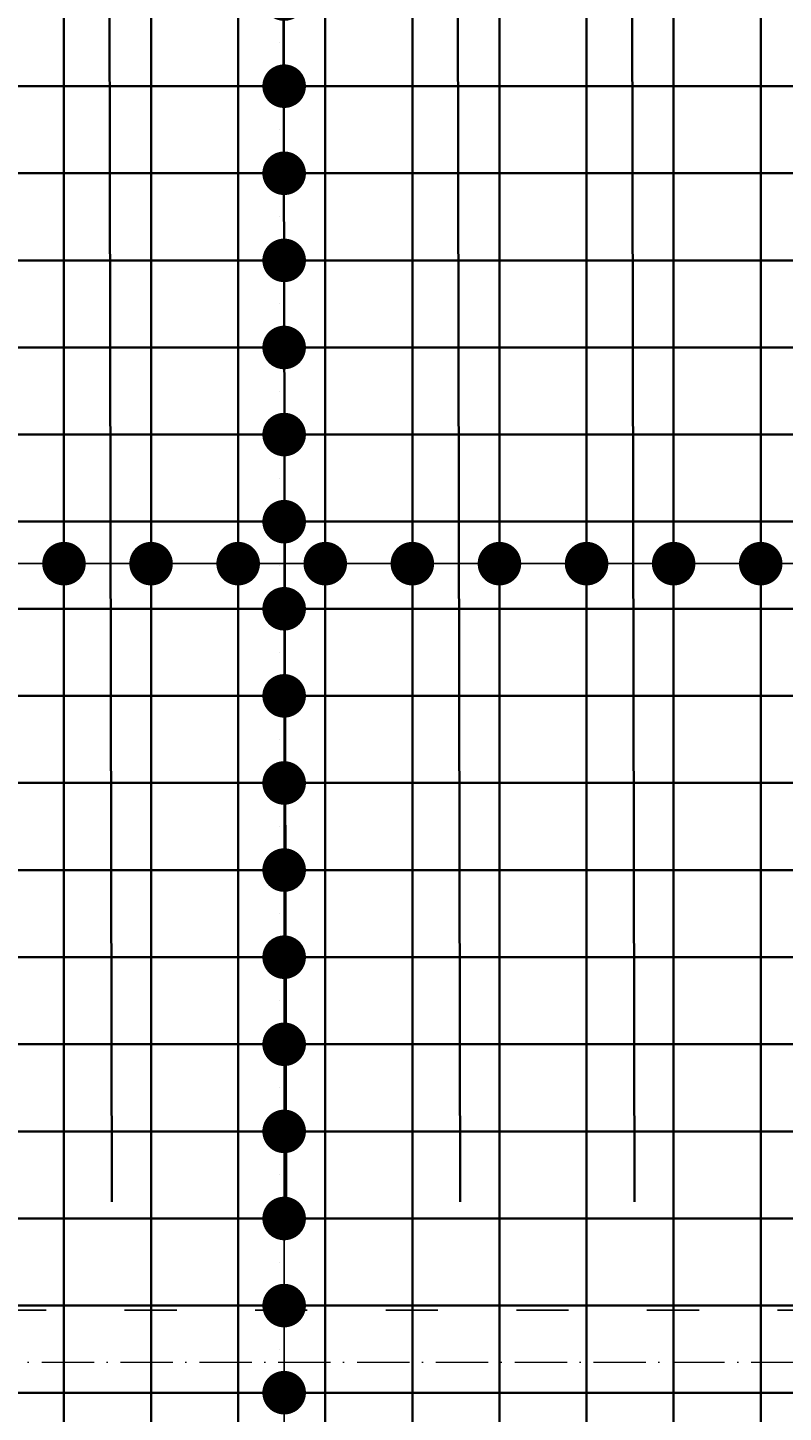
# Model space of a CAD drawing. Header units: millimetres. Extents: x 295948 to 312016, y 6878 to 18016.
# Tile 153 of 252: x 303984 to 304158, y 16273 to 16591. Entities that reach past the tile are written whole.
import ezdxf

# ---------------------------------------------------------------- set-up
doc = ezdxf.new("R2010")
doc.units = ezdxf.units.MM
doc.linetypes.add('ACAD_ISO03W100', pattern=[30, 12, -18])
doc.linetypes.add('ACAD_ISO10W100', pattern=[18, 12, -3, 0, -3])
for name, color, linetype, lineweight in [('konstrukcja wymiary', 1, 'Continuous', 13), ('osie', 5, 'ACAD_ISO10W100', 13), ('zbrojenie płyty', 141, 'Continuous', 35)]:
    doc.layers.add(name, color=color, linetype=linetype, lineweight=lineweight)
doc.layers.add('przerywane', color=6, linetype='ACAD_ISO03W100')
doc.styles.get("Standard").update_dxf_attribs({"font": 'romand.shx', "oblique": 10})
doc.dimstyles.new('kropki', dxfattribs={"dimtxt": 0.001, "dimasz": 10, "dimexe": 1.25, "dimexo": 0.625, "dimgap": 1, "dimtad": 1, "dimtxsty": 'Standard', "dimblk": 'DOT', "dimcen": 2.5, "dimadec": 0, "dimazin": 0, "dimtfac": 1, "dimtmove": 0, "dimatfit": 3, "dimfxl": 1, "dimfxlon": 1, "dimarcsym": 0})

# ---------------------------------------------------------------- blocks, each defined once
blk = doc.blocks.new('_Dot')
at = {"color": 0, "linetype": 'ByBlock', "lineweight": -2}
blk.add_line((-0.5, 0), (-1, 0), dxfattribs=at)
at = {"color": 0, "linetype": 'ByBlock', "const_width": 0.5}
blk.add_lwpolyline([(-0.25, 0, 1), (0.25, 0, 1)], format="xyb", close=True, dxfattribs=at)
blk = doc.blocks.new('*D2377')
at = {"layer": 'Defpoints', "color": 0, "transparency": 16777216}
for p in [(304052.56, 16617.24), (304043.12, 16597.24), (304052.56, 16597.24)]:
    blk.add_point(p, dxfattribs=at)
at = {"layer": 'konstrukcja wymiary', "color": 0, "lineweight": -2, "transparency": 16777216}
for p, q in [((304043.12, 16627.24), (304043.12, 16637.24)), ((304044.12, 16617.24), (304041.87, 16617.24)), ((304043.12, 16617.24), (304043.12, 16597.24)), ((304044.12, 16597.24), (304041.87, 16597.24)), ((304043.12, 16587.24), (304043.12, 16577.24))]:
    blk.add_line(p, q, dxfattribs=at)
at = {"layer": 'konstrukcja wymiary', "color": 0, "lineweight": -2, "transparency": 16777216, "xscale": 10, "yscale": 10, "zscale": 10}
for p, rotation in [((304043.12, 16617.24), 270), ((304043.12, 16597.24), 90)]:
    blk.add_blockref('_Dot', p, dxfattribs=dict(at, rotation=rotation))
at = {"layer": 'konstrukcja wymiary', "color": 0, "transparency": 16777216, "insert": (304042.12, 16607.24), "char_height": 0.001, "attachment_point": 5, "rotation": 90}
blk.add_mtext('20', dxfattribs=at)
blk = doc.blocks.new('*D2378')
at = {"layer": 'Defpoints', "color": 0, "transparency": 16777216}
for p in [(304052.56, 16597.24), (304043.12, 16577.24), (304052.56, 16577.24)]:
    blk.add_point(p, dxfattribs=at)
at = {"layer": 'konstrukcja wymiary', "color": 0, "lineweight": -2, "transparency": 16777216}
for p, q in [((304043.12, 16607.24), (304043.12, 16617.24)), ((304044.12, 16597.24), (304041.87, 16597.24)), ((304043.12, 16597.24), (304043.12, 16577.24)), ((304044.12, 16577.24), (304041.87, 16577.24)), ((304043.12, 16567.24), (304043.12, 16557.24))]:
    blk.add_line(p, q, dxfattribs=at)
at = {"layer": 'konstrukcja wymiary', "color": 0, "lineweight": -2, "transparency": 16777216, "xscale": 10, "yscale": 10, "zscale": 10}
for p, rotation in [((304043.12, 16597.24), 270), ((304043.12, 16577.24), 90)]:
    blk.add_blockref('_Dot', p, dxfattribs=dict(at, rotation=rotation))
at = {"layer": 'konstrukcja wymiary', "color": 0, "transparency": 16777216, "insert": (304042.12, 16587.24), "char_height": 0.001, "attachment_point": 5, "rotation": 90}
blk.add_mtext('20', dxfattribs=at)
blk = doc.blocks.new('*D2379')
at = {"layer": 'Defpoints', "color": 0, "transparency": 16777216}
for p in [(304052.56, 16577.24), (304043.12, 16557.24), (304052.56, 16557.24)]:
    blk.add_point(p, dxfattribs=at)
at = {"layer": 'konstrukcja wymiary', "color": 0, "lineweight": -2, "transparency": 16777216}
for p, q in [((304043.12, 16587.24), (304043.12, 16597.24)), ((304044.12, 16577.24), (304041.87, 16577.24)), ((304043.12, 16577.24), (304043.12, 16557.24)), ((304044.12, 16557.24), (304041.87, 16557.24)), ((304043.12, 16547.24), (304043.12, 16537.24))]:
    blk.add_line(p, q, dxfattribs=at)
at = {"layer": 'konstrukcja wymiary', "color": 0, "lineweight": -2, "transparency": 16777216, "xscale": 10, "yscale": 10, "zscale": 10}
for p, rotation in [((304043.12, 16577.24), 270), ((304043.12, 16557.24), 90)]:
    blk.add_blockref('_Dot', p, dxfattribs=dict(at, rotation=rotation))
at = {"layer": 'konstrukcja wymiary', "color": 0, "transparency": 16777216, "insert": (304042.12, 16567.24), "char_height": 0.001, "attachment_point": 5, "rotation": 90}
blk.add_mtext('20', dxfattribs=at)
blk = doc.blocks.new('*D2407')
at = {"layer": 'Defpoints', "color": 0, "transparency": 16777216}
for p in [(304052.56, 16557.24), (304043.12, 16537.24), (304052.56, 16537.24)]:
    blk.add_point(p, dxfattribs=at)
at = {"layer": 'konstrukcja wymiary', "color": 0, "lineweight": -2, "transparency": 16777216}
for p, q in [((304043.12, 16567.24), (304043.12, 16577.24)), ((304044.12, 16557.24), (304041.87, 16557.24)), ((304043.12, 16557.24), (304043.12, 16537.24)), ((304044.12, 16537.24), (304041.87, 16537.24)), ((304043.12, 16527.24), (304043.12, 16517.24))]:
    blk.add_line(p, q, dxfattribs=at)
at = {"layer": 'konstrukcja wymiary', "color": 0, "lineweight": -2, "transparency": 16777216, "xscale": 10, "yscale": 10, "zscale": 10}
for p, rotation in [((304043.12, 16557.24), 270), ((304043.12, 16537.24), 90)]:
    blk.add_blockref('_Dot', p, dxfattribs=dict(at, rotation=rotation))
at = {"layer": 'konstrukcja wymiary', "color": 0, "transparency": 16777216, "insert": (304042.12, 16547.24), "char_height": 0.001, "attachment_point": 5, "rotation": 90}
blk.add_mtext('20', dxfattribs=at)
blk = doc.blocks.new('*D2408')
at = {"layer": 'Defpoints', "color": 0, "transparency": 16777216}
for p in [(304052.56, 16537.24), (304043.12, 16517.24), (304052.56, 16517.24)]:
    blk.add_point(p, dxfattribs=at)
at = {"layer": 'konstrukcja wymiary', "color": 0, "lineweight": -2, "transparency": 16777216}
for p, q in [((304043.12, 16547.24), (304043.12, 16557.24)), ((304044.12, 16537.24), (304041.87, 16537.24)), ((304043.12, 16537.24), (304043.12, 16517.24)), ((304044.12, 16517.24), (304041.87, 16517.24)), ((304043.12, 16507.24), (304043.12, 16497.24))]:
    blk.add_line(p, q, dxfattribs=at)
at = {"layer": 'konstrukcja wymiary', "color": 0, "lineweight": -2, "transparency": 16777216, "xscale": 10, "yscale": 10, "zscale": 10}
for p, rotation in [((304043.12, 16537.24), 270), ((304043.12, 16517.24), 90)]:
    blk.add_blockref('_Dot', p, dxfattribs=dict(at, rotation=rotation))
at = {"layer": 'konstrukcja wymiary', "color": 0, "transparency": 16777216, "insert": (304042.12, 16527.24), "char_height": 0.001, "attachment_point": 5, "rotation": 90}
blk.add_mtext('20', dxfattribs=at)
blk = doc.blocks.new('*D2409')
at = {"layer": 'Defpoints', "color": 0, "transparency": 16777216}
for p in [(304052.56, 16517.24), (304043.12, 16497.24), (304052.56, 16497.24)]:
    blk.add_point(p, dxfattribs=at)
at = {"layer": 'konstrukcja wymiary', "color": 0, "lineweight": -2, "transparency": 16777216}
for p, q in [((304043.12, 16527.24), (304043.12, 16537.24)), ((304044.12, 16517.24), (304041.87, 16517.24)), ((304043.12, 16517.24), (304043.12, 16497.24)), ((304044.12, 16497.24), (304041.87, 16497.24)), ((304043.12, 16487.24), (304043.12, 16477.24))]:
    blk.add_line(p, q, dxfattribs=at)
at = {"layer": 'konstrukcja wymiary', "color": 0, "lineweight": -2, "transparency": 16777216, "xscale": 10, "yscale": 10, "zscale": 10}
for p, rotation in [((304043.12, 16517.24), 270), ((304043.12, 16497.24), 90)]:
    blk.add_blockref('_Dot', p, dxfattribs=dict(at, rotation=rotation))
at = {"layer": 'konstrukcja wymiary', "color": 0, "transparency": 16777216, "insert": (304042.12, 16507.24), "char_height": 0.001, "attachment_point": 5, "rotation": 90}
blk.add_mtext('20', dxfattribs=at)
blk = doc.blocks.new('*D2410')
at = {"layer": 'Defpoints', "color": 0, "transparency": 16777216}
for p in [(304052.56, 16497.24), (304043.12, 16477.24), (304052.56, 16477.24)]:
    blk.add_point(p, dxfattribs=at)
at = {"layer": 'konstrukcja wymiary', "color": 0, "lineweight": -2, "transparency": 16777216}
for p, q in [((304043.12, 16507.24), (304043.12, 16517.24)), ((304044.12, 16497.24), (304041.87, 16497.24)), ((304043.12, 16497.24), (304043.12, 16477.24)), ((304044.12, 16477.24), (304041.87, 16477.24)), ((304043.12, 16467.24), (304043.12, 16457.24))]:
    blk.add_line(p, q, dxfattribs=at)
at = {"layer": 'konstrukcja wymiary', "color": 0, "lineweight": -2, "transparency": 16777216, "xscale": 10, "yscale": 10, "zscale": 10}
for p, rotation in [((304043.12, 16497.24), 270), ((304043.12, 16477.24), 90)]:
    blk.add_blockref('_Dot', p, dxfattribs=dict(at, rotation=rotation))
at = {"layer": 'konstrukcja wymiary', "color": 0, "transparency": 16777216, "insert": (304042.12, 16487.24), "char_height": 0.001, "attachment_point": 5, "rotation": 90}
blk.add_mtext('20', dxfattribs=at)
blk = doc.blocks.new('*D2380')
at = {"layer": 'Defpoints', "color": 0, "transparency": 16777216}
for p in [(304052.56, 16477.24), (304043.12, 16457.24), (304052.56, 16457.24)]:
    blk.add_point(p, dxfattribs=at)
at = {"layer": 'konstrukcja wymiary', "color": 0, "lineweight": -2, "transparency": 16777216}
for p, q in [((304043.12, 16487.24), (304043.12, 16497.24)), ((304044.12, 16477.24), (304041.87, 16477.24)), ((304043.12, 16477.24), (304043.12, 16457.24)), ((304044.12, 16457.24), (304041.87, 16457.24)), ((304043.12, 16447.24), (304043.12, 16437.24))]:
    blk.add_line(p, q, dxfattribs=at)
at = {"layer": 'konstrukcja wymiary', "color": 0, "lineweight": -2, "transparency": 16777216, "xscale": 10, "yscale": 10, "zscale": 10}
for p, rotation in [((304043.12, 16477.24), 270), ((304043.12, 16457.24), 90)]:
    blk.add_blockref('_Dot', p, dxfattribs=dict(at, rotation=rotation))
at = {"layer": 'konstrukcja wymiary', "color": 0, "transparency": 16777216, "insert": (304042.12, 16467.24), "char_height": 0.001, "attachment_point": 5, "rotation": 90}
blk.add_mtext('20', dxfattribs=at)
blk = doc.blocks.new('*D2381')
at = {"layer": 'Defpoints', "color": 0, "transparency": 16777216}
for p in [(304052.56, 16457.24), (304043.12, 16437.24), (304052.56, 16437.24)]:
    blk.add_point(p, dxfattribs=at)
at = {"layer": 'konstrukcja wymiary', "color": 0, "lineweight": -2, "transparency": 16777216}
for p, q in [((304043.12, 16467.24), (304043.12, 16477.24)), ((304044.12, 16457.24), (304041.87, 16457.24)), ((304043.12, 16457.24), (304043.12, 16437.24)), ((304044.12, 16437.24), (304041.87, 16437.24)), ((304043.12, 16427.24), (304043.12, 16417.24))]:
    blk.add_line(p, q, dxfattribs=at)
at = {"layer": 'konstrukcja wymiary', "color": 0, "lineweight": -2, "transparency": 16777216, "xscale": 10, "yscale": 10, "zscale": 10}
for p, rotation in [((304043.12, 16457.24), 270), ((304043.12, 16437.24), 90)]:
    blk.add_blockref('_Dot', p, dxfattribs=dict(at, rotation=rotation))
at = {"layer": 'konstrukcja wymiary', "color": 0, "transparency": 16777216, "insert": (304042.12, 16447.24), "char_height": 0.001, "attachment_point": 5, "rotation": 90}
blk.add_mtext('20', dxfattribs=at)
blk = doc.blocks.new('*D2382')
at = {"layer": 'Defpoints', "color": 0, "transparency": 16777216}
for p in [(304052.56, 16437.24), (304043.12, 16417.24), (304052.56, 16417.24)]:
    blk.add_point(p, dxfattribs=at)
at = {"layer": 'konstrukcja wymiary', "color": 0, "lineweight": -2, "transparency": 16777216}
for p, q in [((304043.12, 16447.24), (304043.12, 16457.24)), ((304044.12, 16437.24), (304041.87, 16437.24)), ((304043.12, 16437.24), (304043.12, 16417.24)), ((304044.12, 16417.24), (304041.87, 16417.24)), ((304043.12, 16407.24), (304043.12, 16397.24))]:
    blk.add_line(p, q, dxfattribs=at)
at = {"layer": 'konstrukcja wymiary', "color": 0, "lineweight": -2, "transparency": 16777216, "xscale": 10, "yscale": 10, "zscale": 10}
for p, rotation in [((304043.12, 16437.24), 270), ((304043.12, 16417.24), 90)]:
    blk.add_blockref('_Dot', p, dxfattribs=dict(at, rotation=rotation))
at = {"layer": 'konstrukcja wymiary', "color": 0, "transparency": 16777216, "insert": (304042.12, 16427.24), "char_height": 0.001, "attachment_point": 5, "rotation": 90}
blk.add_mtext('20', dxfattribs=at)
blk = doc.blocks.new('*D2383')
at = {"layer": 'Defpoints', "color": 0, "transparency": 16777216}
for p in [(304052.56, 16417.24), (304043.12, 16397.24), (304052.56, 16397.24)]:
    blk.add_point(p, dxfattribs=at)
at = {"layer": 'konstrukcja wymiary', "color": 0, "lineweight": -2, "transparency": 16777216}
for p, q in [((304043.12, 16427.24), (304043.12, 16437.24)), ((304044.12, 16417.24), (304041.87, 16417.24)), ((304043.12, 16417.24), (304043.12, 16397.24)), ((304044.12, 16397.24), (304041.87, 16397.24)), ((304043.12, 16387.24), (304043.12, 16377.24))]:
    blk.add_line(p, q, dxfattribs=at)
at = {"layer": 'konstrukcja wymiary', "color": 0, "lineweight": -2, "transparency": 16777216, "xscale": 10, "yscale": 10, "zscale": 10}
for p, rotation in [((304043.12, 16417.24), 270), ((304043.12, 16397.24), 90)]:
    blk.add_blockref('_Dot', p, dxfattribs=dict(at, rotation=rotation))
at = {"layer": 'konstrukcja wymiary', "color": 0, "transparency": 16777216, "insert": (304042.12, 16407.24), "char_height": 0.001, "attachment_point": 5, "rotation": 90}
blk.add_mtext('20', dxfattribs=at)
blk = doc.blocks.new('*D2403')
at = {"layer": 'Defpoints', "color": 0, "transparency": 16777216}
for p in [(304052.56, 16397.24), (304043.12, 16377.24), (304052.56, 16377.24)]:
    blk.add_point(p, dxfattribs=at)
at = {"layer": 'konstrukcja wymiary', "color": 0, "lineweight": -2, "transparency": 16777216}
for p, q in [((304043.12, 16407.24), (304043.12, 16417.24)), ((304044.12, 16397.24), (304041.87, 16397.24)), ((304043.12, 16397.24), (304043.12, 16377.24)), ((304044.12, 16377.24), (304041.87, 16377.24)), ((304043.12, 16367.24), (304043.12, 16357.24))]:
    blk.add_line(p, q, dxfattribs=at)
at = {"layer": 'konstrukcja wymiary', "color": 0, "lineweight": -2, "transparency": 16777216, "xscale": 10, "yscale": 10, "zscale": 10}
for p, rotation in [((304043.12, 16397.24), 270), ((304043.12, 16377.24), 90)]:
    blk.add_blockref('_Dot', p, dxfattribs=dict(at, rotation=rotation))
at = {"layer": 'konstrukcja wymiary', "color": 0, "transparency": 16777216, "insert": (304042.12, 16387.24), "char_height": 0.001, "attachment_point": 5, "rotation": 90}
blk.add_mtext('20', dxfattribs=at)
blk = doc.blocks.new('*D2404')
at = {"layer": 'Defpoints', "color": 0, "transparency": 16777216}
for p in [(304052.56, 16377.24), (304043.12, 16357.24), (304052.56, 16357.24)]:
    blk.add_point(p, dxfattribs=at)
at = {"layer": 'konstrukcja wymiary', "color": 0, "lineweight": -2, "transparency": 16777216}
for p, q in [((304043.12, 16387.24), (304043.12, 16397.24)), ((304044.12, 16377.24), (304041.87, 16377.24)), ((304043.12, 16377.24), (304043.12, 16357.24)), ((304044.12, 16357.24), (304041.87, 16357.24)), ((304043.12, 16347.24), (304043.12, 16337.24))]:
    blk.add_line(p, q, dxfattribs=at)
at = {"layer": 'konstrukcja wymiary', "color": 0, "lineweight": -2, "transparency": 16777216, "xscale": 10, "yscale": 10, "zscale": 10}
for p, rotation in [((304043.12, 16377.24), 270), ((304043.12, 16357.24), 90)]:
    blk.add_blockref('_Dot', p, dxfattribs=dict(at, rotation=rotation))
at = {"layer": 'konstrukcja wymiary', "color": 0, "transparency": 16777216, "insert": (304042.12, 16367.24), "char_height": 0.001, "attachment_point": 5, "rotation": 90}
blk.add_mtext('20', dxfattribs=at)
blk = doc.blocks.new('*D2405')
at = {"layer": 'Defpoints', "color": 0, "transparency": 16777216}
for p in [(304052.56, 16357.24), (304043.12, 16337.24), (304052.56, 16337.24)]:
    blk.add_point(p, dxfattribs=at)
at = {"layer": 'konstrukcja wymiary', "color": 0, "lineweight": -2, "transparency": 16777216}
for p, q in [((304043.12, 16367.24), (304043.12, 16377.24)), ((304044.12, 16357.24), (304041.87, 16357.24)), ((304043.12, 16357.24), (304043.12, 16337.24)), ((304044.12, 16337.24), (304041.87, 16337.24)), ((304043.12, 16327.24), (304043.12, 16317.24))]:
    blk.add_line(p, q, dxfattribs=at)
at = {"layer": 'konstrukcja wymiary', "color": 0, "lineweight": -2, "transparency": 16777216, "xscale": 10, "yscale": 10, "zscale": 10}
for p, rotation in [((304043.12, 16357.24), 270), ((304043.12, 16337.24), 90)]:
    blk.add_blockref('_Dot', p, dxfattribs=dict(at, rotation=rotation))
at = {"layer": 'konstrukcja wymiary', "color": 0, "transparency": 16777216, "insert": (304042.12, 16347.24), "char_height": 0.001, "attachment_point": 5, "rotation": 90}
blk.add_mtext('20', dxfattribs=at)
blk = doc.blocks.new('*D2406')
at = {"layer": 'Defpoints', "color": 0, "transparency": 16777216}
for p in [(304052.56, 16337.24), (304043.12, 16317.24), (304052.56, 16317.24)]:
    blk.add_point(p, dxfattribs=at)
at = {"layer": 'konstrukcja wymiary', "color": 0, "lineweight": -2, "transparency": 16777216}
for p, q in [((304043.12, 16347.24), (304043.12, 16357.24)), ((304044.12, 16337.24), (304041.87, 16337.24)), ((304043.12, 16337.24), (304043.12, 16317.24)), ((304044.12, 16317.24), (304041.87, 16317.24)), ((304043.12, 16307.24), (304043.12, 16297.24))]:
    blk.add_line(p, q, dxfattribs=at)
at = {"layer": 'konstrukcja wymiary', "color": 0, "lineweight": -2, "transparency": 16777216, "xscale": 10, "yscale": 10, "zscale": 10}
for p, rotation in [((304043.12, 16337.24), 270), ((304043.12, 16317.24), 90)]:
    blk.add_blockref('_Dot', p, dxfattribs=dict(at, rotation=rotation))
at = {"layer": 'konstrukcja wymiary', "color": 0, "transparency": 16777216, "insert": (304042.12, 16327.24), "char_height": 0.001, "attachment_point": 5, "rotation": 90}
blk.add_mtext('20', dxfattribs=at)
blk = doc.blocks.new('*D2384')
at = {"layer": 'Defpoints', "color": 0, "transparency": 16777216}
for p in [(304052.56, 16317.24), (304043.12, 16297.24), (304052.56, 16297.24)]:
    blk.add_point(p, dxfattribs=at)
at = {"layer": 'konstrukcja wymiary', "color": 0, "lineweight": -2, "transparency": 16777216}
for p, q in [((304043.12, 16327.24), (304043.12, 16337.24)), ((304044.12, 16317.24), (304041.87, 16317.24)), ((304043.12, 16317.24), (304043.12, 16297.24)), ((304044.12, 16297.24), (304041.87, 16297.24)), ((304043.12, 16287.24), (304043.12, 16277.24))]:
    blk.add_line(p, q, dxfattribs=at)
at = {"layer": 'konstrukcja wymiary', "color": 0, "lineweight": -2, "transparency": 16777216, "xscale": 10, "yscale": 10, "zscale": 10}
for p, rotation in [((304043.12, 16317.24), 270), ((304043.12, 16297.24), 90)]:
    blk.add_blockref('_Dot', p, dxfattribs=dict(at, rotation=rotation))
at = {"layer": 'konstrukcja wymiary', "color": 0, "transparency": 16777216, "insert": (304042.12, 16307.24), "char_height": 0.001, "attachment_point": 5, "rotation": 90}
blk.add_mtext('20', dxfattribs=at)
blk = doc.blocks.new('*D2385')
at = {"layer": 'Defpoints', "color": 0, "transparency": 16777216}
for p in [(304052.56, 16297.24), (304043.12, 16277.24), (304052.56, 16277.24)]:
    blk.add_point(p, dxfattribs=at)
at = {"layer": 'konstrukcja wymiary', "color": 0, "lineweight": -2, "transparency": 16777216}
for p, q in [((304043.12, 16307.24), (304043.12, 16317.24)), ((304044.12, 16297.24), (304041.87, 16297.24)), ((304043.12, 16297.24), (304043.12, 16277.24)), ((304044.12, 16277.24), (304041.87, 16277.24)), ((304043.12, 16267.24), (304043.12, 16257.24))]:
    blk.add_line(p, q, dxfattribs=at)
at = {"layer": 'konstrukcja wymiary', "color": 0, "lineweight": -2, "transparency": 16777216, "xscale": 10, "yscale": 10, "zscale": 10}
for p, rotation in [((304043.12, 16297.24), 270), ((304043.12, 16277.24), 90)]:
    blk.add_blockref('_Dot', p, dxfattribs=dict(at, rotation=rotation))
at = {"layer": 'konstrukcja wymiary', "color": 0, "transparency": 16777216, "insert": (304042.12, 16287.24), "char_height": 0.001, "attachment_point": 5, "rotation": 90}
blk.add_mtext('20', dxfattribs=at)
blk = doc.blocks.new('*D2386')
at = {"layer": 'Defpoints', "color": 0, "transparency": 16777216}
for p in [(304052.56, 16277.24), (304043.12, 16257.24), (304052.56, 16257.24)]:
    blk.add_point(p, dxfattribs=at)
at = {"layer": 'konstrukcja wymiary', "color": 0, "lineweight": -2, "transparency": 16777216}
for p, q in [((304043.12, 16287.24), (304043.12, 16297.24)), ((304044.12, 16277.24), (304041.87, 16277.24)), ((304043.12, 16277.24), (304043.12, 16257.24)), ((304044.12, 16257.24), (304041.87, 16257.24)), ((304043.12, 16247.24), (304043.12, 16237.24))]:
    blk.add_line(p, q, dxfattribs=at)
at = {"layer": 'konstrukcja wymiary', "color": 0, "lineweight": -2, "transparency": 16777216, "xscale": 10, "yscale": 10, "zscale": 10}
for p, rotation in [((304043.12, 16277.24), 270), ((304043.12, 16257.24), 90)]:
    blk.add_blockref('_Dot', p, dxfattribs=dict(at, rotation=rotation))
at = {"layer": 'konstrukcja wymiary', "color": 0, "transparency": 16777216, "insert": (304042.12, 16267.24), "char_height": 0.001, "attachment_point": 5, "rotation": 90}
blk.add_mtext('20', dxfattribs=at)
blk = doc.blocks.new('*D2387')
at = {"layer": 'Defpoints', "color": 0, "transparency": 16777216}
for p in [(304052.56, 16257.24), (304043.12, 16237.24), (304052.56, 16237.24)]:
    blk.add_point(p, dxfattribs=at)
at = {"layer": 'konstrukcja wymiary', "color": 0, "lineweight": -2, "transparency": 16777216}
for p, q in [((304043.12, 16267.24), (304043.12, 16277.24)), ((304044.12, 16257.24), (304041.87, 16257.24)), ((304043.12, 16257.24), (304043.12, 16237.24)), ((304044.12, 16237.24), (304041.87, 16237.24)), ((304043.12, 16227.24), (304043.12, 16217.24))]:
    blk.add_line(p, q, dxfattribs=at)
at = {"layer": 'konstrukcja wymiary', "color": 0, "lineweight": -2, "transparency": 16777216, "xscale": 10, "yscale": 10, "zscale": 10}
for p, rotation in [((304043.12, 16257.24), 270), ((304043.12, 16237.24), 90)]:
    blk.add_blockref('_Dot', p, dxfattribs=dict(at, rotation=rotation))
at = {"layer": 'konstrukcja wymiary', "color": 0, "transparency": 16777216, "insert": (304042.12, 16247.24), "char_height": 0.001, "attachment_point": 5, "rotation": 90}
blk.add_mtext('20', dxfattribs=at)
blk = doc.blocks.new('*D2210')
at = {"layer": 'Defpoints', "color": 0, "transparency": 16777216}
for p in [(303992.56, 16467.6), (303952.56, 16458.24), (303992.56, 16458.24)]:
    blk.add_point(p, dxfattribs=at)
at = {"layer": 'konstrukcja wymiary', "color": 0, "lineweight": -2, "transparency": 16777216}
for p, q in [((303952.56, 16466.6), (303952.56, 16468.85)), ((303962.56, 16467.6), (303982.56, 16467.6)), ((303992.56, 16466.6), (303992.56, 16468.85))]:
    blk.add_line(p, q, dxfattribs=at)
at = {"layer": 'konstrukcja wymiary', "color": 0, "lineweight": -2, "transparency": 16777216, "xscale": 10, "yscale": 10, "zscale": 10, "rotation": 180}
blk.add_blockref('_Dot', (303952.56, 16467.6), dxfattribs=at)
at = {"layer": 'konstrukcja wymiary', "color": 0, "lineweight": -2, "transparency": 16777216, "xscale": 10, "yscale": 10, "zscale": 10}
blk.add_blockref('_Dot', (303992.56, 16467.6), dxfattribs=at)
at = {"layer": 'konstrukcja wymiary', "color": 0, "transparency": 16777216, "insert": (303972.56, 16468.61), "char_height": 0.001, "attachment_point": 5}
blk.add_mtext('40', dxfattribs=at)
blk = doc.blocks.new('*D2211')
at = {"layer": 'Defpoints', "color": 0, "transparency": 16777216}
for p in [(304032.56, 16467.6), (303992.56, 16458.24), (304032.56, 16458.24)]:
    blk.add_point(p, dxfattribs=at)
at = {"layer": 'konstrukcja wymiary', "color": 0, "lineweight": -2, "transparency": 16777216}
for p, q in [((303992.56, 16466.6), (303992.56, 16468.85)), ((304002.56, 16467.6), (304022.56, 16467.6)), ((304032.56, 16466.6), (304032.56, 16468.85))]:
    blk.add_line(p, q, dxfattribs=at)
at = {"layer": 'konstrukcja wymiary', "color": 0, "lineweight": -2, "transparency": 16777216, "xscale": 10, "yscale": 10, "zscale": 10, "rotation": 180}
blk.add_blockref('_Dot', (303992.56, 16467.6), dxfattribs=at)
at = {"layer": 'konstrukcja wymiary', "color": 0, "lineweight": -2, "transparency": 16777216, "xscale": 10, "yscale": 10, "zscale": 10}
blk.add_blockref('_Dot', (304032.56, 16467.6), dxfattribs=at)
at = {"layer": 'konstrukcja wymiary', "color": 0, "transparency": 16777216, "insert": (304012.56, 16468.61), "char_height": 0.001, "attachment_point": 5}
blk.add_mtext('40', dxfattribs=at)
blk = doc.blocks.new('*D2212')
at = {"layer": 'Defpoints', "color": 0, "transparency": 16777216}
for p in [(304072.56, 16467.6), (304032.56, 16458.24), (304072.56, 16457.24)]:
    blk.add_point(p, dxfattribs=at)
at = {"layer": 'konstrukcja wymiary', "color": 0, "lineweight": -2, "transparency": 16777216}
for p, q in [((304032.56, 16466.6), (304032.56, 16468.85)), ((304042.56, 16467.6), (304062.56, 16467.6)), ((304072.56, 16466.6), (304072.56, 16468.85))]:
    blk.add_line(p, q, dxfattribs=at)
at = {"layer": 'konstrukcja wymiary', "color": 0, "lineweight": -2, "transparency": 16777216, "xscale": 10, "yscale": 10, "zscale": 10, "rotation": 180}
blk.add_blockref('_Dot', (304032.56, 16467.6), dxfattribs=at)
at = {"layer": 'konstrukcja wymiary', "color": 0, "lineweight": -2, "transparency": 16777216, "xscale": 10, "yscale": 10, "zscale": 10}
blk.add_blockref('_Dot', (304072.56, 16467.6), dxfattribs=at)
at = {"layer": 'konstrukcja wymiary', "color": 0, "transparency": 16777216, "insert": (304052.56, 16468.61), "char_height": 0.001, "attachment_point": 5}
blk.add_mtext('40', dxfattribs=at)
blk = doc.blocks.new('*D2213')
at = {"layer": 'Defpoints', "color": 0, "transparency": 16777216}
for p in [(304112.56, 16467.6), (304072.56, 16457.24), (304112.56, 16457.24)]:
    blk.add_point(p, dxfattribs=at)
at = {"layer": 'konstrukcja wymiary', "color": 0, "lineweight": -2, "transparency": 16777216}
for p, q in [((304072.56, 16466.6), (304072.56, 16468.85)), ((304082.56, 16467.6), (304102.56, 16467.6)), ((304112.56, 16466.6), (304112.56, 16468.85))]:
    blk.add_line(p, q, dxfattribs=at)
at = {"layer": 'konstrukcja wymiary', "color": 0, "lineweight": -2, "transparency": 16777216, "xscale": 10, "yscale": 10, "zscale": 10, "rotation": 180}
blk.add_blockref('_Dot', (304072.56, 16467.6), dxfattribs=at)
at = {"layer": 'konstrukcja wymiary', "color": 0, "lineweight": -2, "transparency": 16777216, "xscale": 10, "yscale": 10, "zscale": 10}
blk.add_blockref('_Dot', (304112.56, 16467.6), dxfattribs=at)
at = {"layer": 'konstrukcja wymiary', "color": 0, "transparency": 16777216, "insert": (304092.56, 16468.61), "char_height": 0.001, "attachment_point": 5}
blk.add_mtext('40', dxfattribs=at)
blk = doc.blocks.new('*D2214')
at = {"layer": 'Defpoints', "color": 0, "transparency": 16777216}
for p in [(304152.56, 16467.6), (304112.56, 16457.24), (304152.56, 16457.24)]:
    blk.add_point(p, dxfattribs=at)
at = {"layer": 'konstrukcja wymiary', "color": 0, "lineweight": -2, "transparency": 16777216}
for p, q in [((304112.56, 16466.6), (304112.56, 16468.85)), ((304122.56, 16467.6), (304142.56, 16467.6)), ((304152.56, 16466.6), (304152.56, 16468.85))]:
    blk.add_line(p, q, dxfattribs=at)
at = {"layer": 'konstrukcja wymiary', "color": 0, "lineweight": -2, "transparency": 16777216, "xscale": 10, "yscale": 10, "zscale": 10, "rotation": 180}
blk.add_blockref('_Dot', (304112.56, 16467.6), dxfattribs=at)
at = {"layer": 'konstrukcja wymiary', "color": 0, "lineweight": -2, "transparency": 16777216, "xscale": 10, "yscale": 10, "zscale": 10}
blk.add_blockref('_Dot', (304152.56, 16467.6), dxfattribs=at)
at = {"layer": 'konstrukcja wymiary', "color": 0, "transparency": 16777216, "insert": (304132.56, 16468.61), "char_height": 0.001, "attachment_point": 5}
blk.add_mtext('40', dxfattribs=at)
blk = doc.blocks.new('*D2218')
at = {"layer": 'Defpoints', "color": 0, "transparency": 16777216}
for p in [(304012.56, 16467.6), (303972.56, 16458.24), (304012.56, 16458.24)]:
    blk.add_point(p, dxfattribs=at)
at = {"layer": 'konstrukcja wymiary', "color": 0, "lineweight": -2, "transparency": 16777216}
for p, q in [((303972.56, 16466.6), (303972.56, 16468.85)), ((303982.56, 16467.6), (304002.56, 16467.6)), ((304012.56, 16466.6), (304012.56, 16468.85))]:
    blk.add_line(p, q, dxfattribs=at)
at = {"layer": 'konstrukcja wymiary', "color": 0, "lineweight": -2, "transparency": 16777216, "xscale": 10, "yscale": 10, "zscale": 10, "rotation": 180}
blk.add_blockref('_Dot', (303972.56, 16467.6), dxfattribs=at)
at = {"layer": 'konstrukcja wymiary', "color": 0, "lineweight": -2, "transparency": 16777216, "xscale": 10, "yscale": 10, "zscale": 10}
blk.add_blockref('_Dot', (304012.56, 16467.6), dxfattribs=at)
at = {"layer": 'konstrukcja wymiary', "color": 0, "transparency": 16777216, "insert": (303992.56, 16468.61), "char_height": 0.001, "attachment_point": 5}
blk.add_mtext('40', dxfattribs=at)
blk = doc.blocks.new('*D2219')
at = {"layer": 'Defpoints', "color": 0, "transparency": 16777216}
for p in [(304052.56, 16467.6), (304012.56, 16458.24), (304052.56, 16458.24)]:
    blk.add_point(p, dxfattribs=at)
at = {"layer": 'konstrukcja wymiary', "color": 0, "lineweight": -2, "transparency": 16777216}
for p, q in [((304012.56, 16466.6), (304012.56, 16468.85)), ((304022.56, 16467.6), (304042.56, 16467.6)), ((304052.56, 16466.6), (304052.56, 16468.85))]:
    blk.add_line(p, q, dxfattribs=at)
at = {"layer": 'konstrukcja wymiary', "color": 0, "lineweight": -2, "transparency": 16777216, "xscale": 10, "yscale": 10, "zscale": 10, "rotation": 180}
blk.add_blockref('_Dot', (304012.56, 16467.6), dxfattribs=at)
at = {"layer": 'konstrukcja wymiary', "color": 0, "lineweight": -2, "transparency": 16777216, "xscale": 10, "yscale": 10, "zscale": 10}
blk.add_blockref('_Dot', (304052.56, 16467.6), dxfattribs=at)
at = {"layer": 'konstrukcja wymiary', "color": 0, "transparency": 16777216, "insert": (304032.56, 16468.61), "char_height": 0.001, "attachment_point": 5}
blk.add_mtext('40', dxfattribs=at)
blk = doc.blocks.new('*D2220')
at = {"layer": 'Defpoints', "color": 0, "transparency": 16777216}
for p in [(304092.56, 16467.6), (304052.56, 16458.24), (304092.56, 16457.24)]:
    blk.add_point(p, dxfattribs=at)
at = {"layer": 'konstrukcja wymiary', "color": 0, "lineweight": -2, "transparency": 16777216}
for p, q in [((304052.56, 16466.6), (304052.56, 16468.85)), ((304062.56, 16467.6), (304082.56, 16467.6)), ((304092.56, 16466.6), (304092.56, 16468.85))]:
    blk.add_line(p, q, dxfattribs=at)
at = {"layer": 'konstrukcja wymiary', "color": 0, "lineweight": -2, "transparency": 16777216, "xscale": 10, "yscale": 10, "zscale": 10, "rotation": 180}
blk.add_blockref('_Dot', (304052.56, 16467.6), dxfattribs=at)
at = {"layer": 'konstrukcja wymiary', "color": 0, "lineweight": -2, "transparency": 16777216, "xscale": 10, "yscale": 10, "zscale": 10}
blk.add_blockref('_Dot', (304092.56, 16467.6), dxfattribs=at)
at = {"layer": 'konstrukcja wymiary', "color": 0, "transparency": 16777216, "insert": (304072.56, 16468.61), "char_height": 0.001, "attachment_point": 5}
blk.add_mtext('40', dxfattribs=at)
blk = doc.blocks.new('*D2221')
at = {"layer": 'Defpoints', "color": 0, "transparency": 16777216}
for p in [(304132.56, 16467.6), (304092.56, 16457.24), (304132.56, 16457.24)]:
    blk.add_point(p, dxfattribs=at)
at = {"layer": 'konstrukcja wymiary', "color": 0, "lineweight": -2, "transparency": 16777216}
for p, q in [((304092.56, 16466.6), (304092.56, 16468.85)), ((304102.56, 16467.6), (304122.56, 16467.6)), ((304132.56, 16466.6), (304132.56, 16468.85))]:
    blk.add_line(p, q, dxfattribs=at)
at = {"layer": 'konstrukcja wymiary', "color": 0, "lineweight": -2, "transparency": 16777216, "xscale": 10, "yscale": 10, "zscale": 10, "rotation": 180}
blk.add_blockref('_Dot', (304092.56, 16467.6), dxfattribs=at)
at = {"layer": 'konstrukcja wymiary', "color": 0, "lineweight": -2, "transparency": 16777216, "xscale": 10, "yscale": 10, "zscale": 10}
blk.add_blockref('_Dot', (304132.56, 16467.6), dxfattribs=at)
at = {"layer": 'konstrukcja wymiary', "color": 0, "transparency": 16777216, "insert": (304112.56, 16468.61), "char_height": 0.001, "attachment_point": 5}
blk.add_mtext('40', dxfattribs=at)
blk = doc.blocks.new('*D2301')
at = {"layer": 'Defpoints', "color": 0, "transparency": 16777216}
for p in [(303812.56, 16467.6), (303812.56, 16457.24), (304132.56, 16457.24)]:
    blk.add_point(p, dxfattribs=at)
at = {"layer": 'konstrukcja wymiary', "color": 0, "lineweight": -2, "transparency": 16777216}
for p, q in [((303812.56, 16466.6), (303812.56, 16468.85)), ((304122.56, 16467.6), (303822.56, 16467.6)), ((304132.56, 16466.6), (304132.56, 16468.85))]:
    blk.add_line(p, q, dxfattribs=at)
at = {"layer": 'konstrukcja wymiary', "color": 0, "lineweight": -2, "transparency": 16777216, "xscale": 10, "yscale": 10, "zscale": 10, "rotation": 180}
blk.add_blockref('_Dot', (303812.56, 16467.6), dxfattribs=at)
at = {"layer": 'konstrukcja wymiary', "color": 0, "lineweight": -2, "transparency": 16777216, "xscale": 10, "yscale": 10, "zscale": 10}
blk.add_blockref('_Dot', (304132.56, 16467.6), dxfattribs=at)
at = {"layer": 'konstrukcja wymiary', "color": 0, "transparency": 16777216, "insert": (303972.56, 16468.61), "char_height": 0.001, "attachment_point": 5}
blk.add_mtext('320', dxfattribs=at)
blk = doc.blocks.new('*D2497')
at = {"layer": 'Defpoints', "color": 0, "transparency": 16777216}
for p in [(304172.56, 16467.6), (303147.44, 16458.24), (304172.56, 16457.24)]:
    blk.add_point(p, dxfattribs=at)
at = {"layer": 'konstrukcja wymiary', "color": 0, "lineweight": -2, "transparency": 16777216}
for p, q in [((303147.44, 16466.6), (303147.44, 16468.85)), ((303157.44, 16467.6), (304162.56, 16467.6)), ((304172.56, 16466.6), (304172.56, 16468.85))]:
    blk.add_line(p, q, dxfattribs=at)
at = {"layer": 'konstrukcja wymiary', "color": 0, "lineweight": -2, "transparency": 16777216, "xscale": 10, "yscale": 10, "zscale": 10, "rotation": 180}
blk.add_blockref('_Dot', (303147.44, 16467.6), dxfattribs=at)
at = {"layer": 'konstrukcja wymiary', "color": 0, "lineweight": -2, "transparency": 16777216, "xscale": 10, "yscale": 10, "zscale": 10}
blk.add_blockref('_Dot', (304172.56, 16467.6), dxfattribs=at)
at = {"layer": 'konstrukcja wymiary', "color": 0, "transparency": 16777216, "insert": (303660, 16468.61), "char_height": 0.001, "attachment_point": 5}
blk.add_mtext('1025,12', dxfattribs=at)
blk = doc.blocks.new('*D2294')
at = {"layer": 'Defpoints', "color": 0, "transparency": 16777216}
for p in [(304192.56, 16467.6), (304172.56, 16457.24), (304192.56, 16457.24)]:
    blk.add_point(p, dxfattribs=at)
at = {"layer": 'konstrukcja wymiary', "color": 0, "lineweight": -2, "transparency": 16777216}
for p, q in [((304162.56, 16467.6), (304152.56, 16467.6)), ((304172.56, 16466.6), (304172.56, 16468.85)), ((304172.56, 16467.6), (304192.56, 16467.6)), ((304192.56, 16466.6), (304192.56, 16468.85)), ((304202.56, 16467.6), (304212.56, 16467.6))]:
    blk.add_line(p, q, dxfattribs=at)
at = {"layer": 'konstrukcja wymiary', "color": 0, "lineweight": -2, "transparency": 16777216, "xscale": 10, "yscale": 10, "zscale": 10}
blk.add_blockref('_Dot', (304172.56, 16467.6), dxfattribs=at)
at = {"layer": 'konstrukcja wymiary', "color": 0, "lineweight": -2, "transparency": 16777216, "xscale": 10, "yscale": 10, "zscale": 10, "rotation": 180}
blk.add_blockref('_Dot', (304192.56, 16467.6), dxfattribs=at)
at = {"layer": 'konstrukcja wymiary', "color": 0, "transparency": 16777216, "insert": (304182.56, 16468.61), "char_height": 0.001, "attachment_point": 5}
blk.add_mtext('20', dxfattribs=at)

msp = doc.modelspace()

# ---------------------------------------------------------------- linework, layer by layer
at = {"layer": 'osie'}
msp.add_line((302955.771, 16284.224), (304978.51, 16284.224), dxfattribs=at)
at = {"layer": 'przerywane'}
msp.add_line((304258.44, 16296.224), (303602.44, 16296.224), dxfattribs=at)
at = {"layer": 'zbrojenie płyty'}
for p, q in [((304012.558, 16887.224), (304012.558, 15887.224)), ((304052.558, 16887.224), (304052.558, 15887.224)), ((304092.558, 16887.224), (304092.558, 15887.224)), ((304132.558, 16887.224), (304132.558, 15887.224)), ((304002.558, 16821.092), (304003.558, 16321.092)), ((304042.558, 16821.092), (304043.558, 16321.092)), ((304082.558, 16821.092), (304083.558, 16321.092)), ((304122.558, 16821.092), (304123.558, 16321.092)), ((303992.558, 16686.224), (303992.558, 15686.224)), ((304032.558, 16686.224), (304032.558, 15686.224)), ((304072.558, 16686.224), (304072.558, 15686.224)), ((304112.558, 16686.224), (304112.558, 15686.224)), ((304152.558, 16686.224), (304152.558, 15686.224)), ((303450.44, 16577.243), (304650.44, 16577.243)), ((303752.132, 16557.243), (304952.132, 16557.243)), ((303450.44, 16537.243), (304650.44, 16537.243)), ((303752.132, 16517.243), (304952.132, 16517.243)), ((303450.44, 16497.243), (304650.44, 16497.243)), ((303752.132, 16477.243), (304952.132, 16477.243)), ((303450.44, 16457.243), (304650.44, 16457.243)), ((303752.132, 16437.243), (304952.132, 16437.243)), ((303448.322, 16417.243), (304648.322, 16417.243)), ((303752.132, 16397.243), (304952.132, 16397.243)), ((303450.44, 16377.243), (304650.44, 16377.243)), ((303752.132, 16357.243), (304952.132, 16357.243)), ((303450.44, 16337.243), (304650.44, 16337.243)), ((303752.132, 16317.243), (304952.132, 16317.243)), ((303450.44, 16297.243), (304650.44, 16297.243)), ((303752.132, 16277.243), (304952.132, 16277.243))]:
    msp.add_line(p, q, dxfattribs=at)

# ---------------------------------------------------------------- dimensions: what is measured, and where the dimension line sits
at = {"layer": 'konstrukcja wymiary'}
for base, p1, p2, picture, middle in [((304043.116, 16597.243), (304052.558, 16617.243), (304052.558, 16597.243), '*D2377', (304042.115, 16607.243)), ((304043.116, 16577.243), (304052.558, 16597.243), (304052.558, 16577.243), '*D2378', (304042.115, 16587.243)), ((304043.116, 16557.243), (304052.558, 16577.243), (304052.558, 16557.243), '*D2379', (304042.115, 16567.243)), ((304043.116, 16537.243), (304052.558, 16557.243), (304052.558, 16537.243), '*D2407', (304042.115, 16547.243)), ((304043.116, 16517.243), (304052.558, 16537.243), (304052.558, 16517.243), '*D2408', (304042.115, 16527.243)), ((304043.116, 16497.243), (304052.558, 16517.243), (304052.558, 16497.243), '*D2409', (304042.115, 16507.243)), ((304043.116, 16477.243), (304052.558, 16497.243), (304052.558, 16477.243), '*D2410', (304042.115, 16487.243)), ((304043.116, 16457.243), (304052.558, 16477.243), (304052.558, 16457.243), '*D2380', (304042.115, 16467.243)), ((304043.116, 16437.243), (304052.558, 16457.243), (304052.558, 16437.243), '*D2381', (304042.115, 16447.243)), ((304043.116, 16417.243), (304052.558, 16437.243), (304052.558, 16417.243), '*D2382', (304042.115, 16427.243)), ((304043.116, 16397.243), (304052.558, 16417.243), (304052.558, 16397.243), '*D2383', (304042.115, 16407.243)), ((304043.116, 16377.243), (304052.558, 16397.243), (304052.558, 16377.243), '*D2403', (304042.115, 16387.243)), ((304043.116, 16357.243), (304052.558, 16377.243), (304052.558, 16357.243), '*D2404', (304042.115, 16367.243)), ((304043.116, 16337.243), (304052.558, 16357.243), (304052.558, 16337.243), '*D2405', (304042.115, 16347.243)), ((304043.116, 16317.243), (304052.558, 16337.243), (304052.558, 16317.243), '*D2406', (304042.115, 16327.243)), ((304043.116, 16297.243), (304052.558, 16317.243), (304052.558, 16297.243), '*D2384', (304042.115, 16307.243)), ((304043.116, 16277.243), (304052.558, 16297.243), (304052.558, 16277.243), '*D2385', (304042.115, 16287.243)), ((304043.116, 16257.243), (304052.558, 16277.243), (304052.558, 16257.243), '*D2386', (304042.115, 16267.243)), ((304043.116, 16237.243), (304052.558, 16257.243), (304052.558, 16237.243), '*D2387', (304042.115, 16247.243))]:
    dim = msp.add_linear_dim(base=base, p1=p1, p2=p2, angle=90, dimstyle='kropki', override={"dimtmove": 1}, dxfattribs=at)
    dim.commit()
    dim.dimension.update_dxf_attribs({"geometry": picture, "text_midpoint": middle})
for base, p1, p2, picture, middle in [((304172.558, 16467.605), (303147.44, 16458.243), (304172.558, 16457.243), '*D2497', (303659.999, 16468.605)), ((303812.558, 16467.605), (304132.558, 16457.243), (303812.558, 16457.243), '*D2301', (303972.558, 16468.605)), ((303992.558, 16467.605), (303952.558, 16458.243), (303992.558, 16458.243), '*D2210', (303972.558, 16468.605)), ((304012.558, 16467.605), (303972.558, 16458.243), (304012.558, 16458.243), '*D2218', (303992.558, 16468.605)), ((304032.558, 16467.605), (303992.558, 16458.243), (304032.558, 16458.243), '*D2211', (304012.558, 16468.605)), ((304052.558, 16467.605), (304012.558, 16458.243), (304052.558, 16458.243), '*D2219', (304032.558, 16468.605)), ((304072.558, 16467.605), (304032.558, 16458.243), (304072.558, 16457.243), '*D2212', (304052.558, 16468.605)), ((304092.558, 16467.605), (304052.558, 16458.243), (304092.558, 16457.243), '*D2220', (304072.558, 16468.605)), ((304112.558, 16467.605), (304072.558, 16457.243), (304112.558, 16457.243), '*D2213', (304092.558, 16468.605)), ((304132.558, 16467.605), (304092.558, 16457.243), (304132.558, 16457.243), '*D2221', (304112.558, 16468.605)), ((304152.558, 16467.605), (304112.558, 16457.243), (304152.558, 16457.243), '*D2214', (304132.558, 16468.605)), ((304192.558, 16467.605), (304172.558, 16457.243), (304192.558, 16457.243), '*D2294', (304182.558, 16468.605))]:
    dim = msp.add_linear_dim(base=base, p1=p1, p2=p2, dimstyle='kropki', override={"dimtmove": 1}, dxfattribs=at)
    dim.commit()
    dim.dimension.update_dxf_attribs({"geometry": picture, "text_midpoint": middle})

doc.saveas('drawing.dxf')
